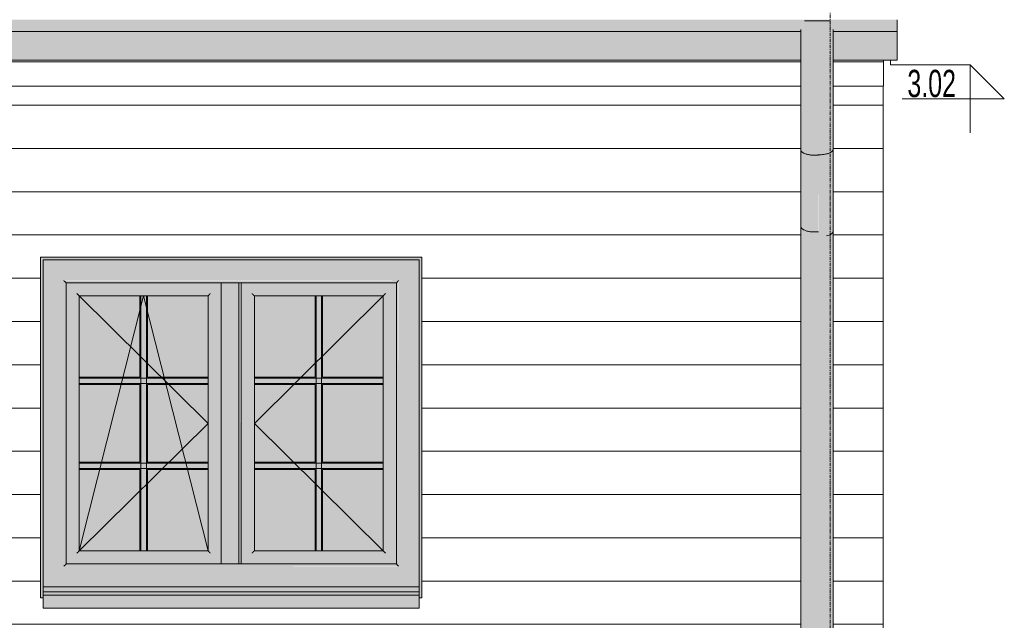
# Model space of a CAD drawing. Header units: centimetres. Extents: x 63272 to 70946, y -123 to 53714.
# Tile 18 of 50: x 66934 to 67295, y 97 to 317. Entities that reach past the tile are written whole.
import ezdxf

# ---------------------------------------------------------------- set-up
doc = ezdxf.new("R2010")
doc.units = ezdxf.units.CM
doc.linetypes.add('Linia siatki', pattern=[2.2225, 1.27, -0.3175, 0.3175, -0.3175])
for name, color, linetype, lineweight in [('A-GLAZ', 7, 'Continuous', 5), ('A-ROOF', 7, 'Continuous', 5), ('A-ROOF-OTLN', 7, 'Continuous', 5), ('A-ROOF-PATT', 7, 'Continuous', 5), ('A-WALL', 7, 'Continuous', 5), ('A-WALL-PATT', 7, 'Continuous', 5), ('G-ANNO-DIMS', 7, 'Continuous', 5), ('P-PIPE', 7, 'Continuous', 5), ('S-GRID', 7, 'Continuous', 5)]:
    doc.layers.add(name, color=color, linetype=linetype, lineweight=lineweight)
doc.styles.add('Arial Narrow', font='ARIALN.TTF', dxfattribs={"width": 0.8, "height": 10})
pattern_1 = [(0, (66372.681, 0), (0, 15.875), [])]

# ---------------------------------------------------------------- blocks, each defined once
blk = doc.blocks.new('ARu Rura spustowa okrągła ___FK_04_0 - Na ziemię _φ10_-9220802-Elewacja w osi 2 - Północna')
at = {"layer": 'P-PIPE', "true_color": 0x383e42}
for points in [[(-63406.11, 267.4), (-63406.11, 316.69), (-63409.8, 316.65), (-63409.8, 316.61), (-63410.14, 315.47), (-63410.46, 314.84), (-63410.57, 314.46), (-63411.01, 313.43), (-63411.11, 312.85), (-63411.11, 269.47), (-63410.94, 268.93), (-63410.44, 268.43), (-63409.65, 268), (-63408.32, 267.63), (-63407.4, 267.47)], [(-63406.11, 267.4), (-63404.66, 267.49), (-63404.88, 267.65), (-63404.88, 316.69), (-63406.11, 316.64), (-63406.11, 268)], [(-63406.11, 239.23), (-63406.11, 267.4), (-63407.4, 267.47), (-63408.61, 267.67), (-63409.65, 268), (-63410.44, 268.43), (-63410.94, 268.93), (-63411.11, 269.47), (-63411.11, 241.31), (-63410.91, 240.74), (-63410.27, 240.18), (-63409.5, 239.8), (-63408.32, 239.46), (-63407.35, 239.3), (-63406.13, 239.24)], [(-63406.11, 239.23), (-63404.66, 239.33), (-63404.66, 267.49), (-63404.82, 267.47), (-63406.11, 267.4), (-63406.11, 239.31)], [(-63411.11, 9.26), (-63410.9, 10.28), (-63410.44, 11.1), (-63409.65, 11.86), (-63408.61, 12.44), (-63407.4, 12.81), (-63406.11, 12.94), (-63406.11, 239.23), (-63407.4, 239.31), (-63408.66, 239.53), (-63409.65, 239.84), (-63410.44, 240.27), (-63410.94, 240.77), (-63411.11, 241.31), (-63411.11, 10)], [(-63406.11, 12.94), (-63405.55, 13.2), (-63404.25, 13.48), (-63403.31, 13.51), (-63402.96, 13.54), (-63402.57, 13.47), (-63401.69, 13.48), (-63401.69, 237.79), (-63401.85, 237.98), (-63402.58, 238.49), (-63403.01, 238.59), (-63403.61, 238.94), (-63404.27, 239.1), (-63404.66, 239.33), (-63405.04, 239.29), (-63406.11, 239.23), (-63406.11, 12.94)], [(-63411.01, 5), (-63410.94, 5.49), (-63410.44, 6.65), (-63409.5, 7.74), (-63408.5, 8.44), (-63407.34, 8.88), (-63406.11, 9.03), (-63406.11, 12.94), (-63407.4, 12.81), (-63408.61, 12.44), (-63409.65, 11.86), (-63410.5, 11), (-63410.94, 10.21), (-63411.11, 9.26), (-63411.09, 5)], [(-63401.41, 5), (-63401.21, 5), (-63401.31, 5.56), (-63401.88, 6.76), (-63402.72, 7.74), (-63403.72, 8.44), (-63404.88, 8.88), (-63406.11, 9.03), (-63407.4, 8.87), (-63408.61, 8.39), (-63409.76, 7.49), (-63410.48, 6.55), (-63410.95, 5.44), (-63411.01, 5), (-63410.81, 5), (-63410.73, 5.49), (-63410.17, 6.67), (-63409.5, 7.5), (-63408.32, 8.3), (-63407.34, 8.69), (-63406.11, 8.84), (-63404.74, 8.63), (-63403.61, 8.15), (-63402.66, 7.43), (-63401.95, 6.55), (-63401.47, 5.44), (-63401.42, 5.06)], [(-63401.21, 5), (-63401.11, 5), (-63401.11, 8.73), (-63401.96, 9.32), (-63403.03, 9.73), (-63404.25, 9.89), (-63405.62, 9.68), (-63405.72, 9.64), (-63406.11, 9.69), (-63406.11, 9.03), (-63404.82, 8.87), (-63403.61, 8.39), (-63402.46, 7.49), (-63401.78, 6.65), (-63401.28, 5.49), (-63401.25, 5.27)], [(-63404.28, 6.03), (-63403.71, 6.2), (-63402.57, 6.9), (-63402.39, 7.09), (-63402.72, 7.5), (-63403.72, 8.23), (-63404.88, 8.69), (-63406.11, 8.84), (-63406.11, 6.59), (-63405.49, 6.3), (-63404.8, 6.17)], [(-63409.97, 5), (-63409.21, 5), (-63409.25, 5.31), (-63409.25, 6.62), (-63409.65, 6.9), (-63409.84, 7.08), (-63410.27, 6.55), (-63410.75, 5.44), (-63410.8, 5), (-63410.2, 5)], [(-63403.39, 5), (-63401.41, 5), (-63401.5, 5.49), (-63402.05, 6.67), (-63402.38, 7.08), (-63402.72, 6.76), (-63403.71, 6.2), (-63404.28, 6.03), (-63404.25, 5), (-63403.71, 5)]]:
    blk.add_hatch(color=250, dxfattribs=at).paths.add_polyline_path(points)
h = blk.add_hatch(color=250, dxfattribs=at)
h.paths.add_polyline_path([(-63406.11, 6.59), (-63406.11, 8.84), (-63407.48, 8.63), (-63407.65, 8.54), (-63408.05, 8.04), (-63407.49, 7.43), (-63406.65, 6.8)])
h.paths.add_polyline_path([(-63409.25, 6.62), (-63409.25, 7.68), (-63409.6, 7.38), (-63409.84, 7.08), (-63409.5, 6.76)])
at = {"layer": 'P-PIPE'}
for p, q in [((-63406.11, 316.69), (-63409.81, 316.69)), ((-63404.88, 316.69), (-63406.11, 316.69)), ((-63411.11, 313.55), (-63411.11, 269.47)), ((-63411.11, 269.47), (-63411.11, 241.31)), ((-63411.11, 241.31), (-63411.11, 9.26)), ((-63411.11, 9.26), (-63411.11, 5)), ((-63401.11, 5), (-63401.11, 8.73))]:
    blk.add_line(p, q, dxfattribs=at)
for major_axis, start_param, end_param in [((-5, 0), 4.712389, 6.126172), ((4.8, 0), 1.570796, 2.978038), ((5, 0), 0.157013, 1.570796), ((4.8, 0), 0.163555, 1.570796)]:
    blk.add_ellipse((-63406.11, 4.26), major_axis=major_axis, ratio=0.95448, start_param=start_param, end_param=end_param, dxfattribs=at)
for points, knots in [([(-63411.11, 269.47), (-63411.11, 269.38), (-63411.08, 269.2), (-63410.95, 268.93), (-63410.74, 268.67), (-63410.36, 268.35), (-63409.69, 267.99), (-63408.64, 267.65), (-63407.42, 267.44), (-63406.55, 267.4), (-63406.11, 267.4)], [0.5, 0.5, 0.5, 0.5, 0.5416667, 0.5833333, 0.625, 0.6666667, 0.75, 0.8333333, 0.9166667, 1, 1, 1, 1]), ([(-63406.11, 267.4), (-63405.67, 267.4), (-63405.18, 267.42), (-63404.71, 267.48), (-63404.65, 267.49)], [0, 0, 0, 0, 0.08333333, 0.09420619, 0.09420619, 0.09420619, 0.09420619]), ([(-63411.11, 241.31), (-63411.11, 241.22), (-63411.08, 241.03), (-63410.95, 240.77), (-63410.74, 240.51), (-63410.36, 240.19), (-63409.69, 239.82), (-63408.64, 239.49), (-63407.42, 239.28), (-63406.55, 239.23), (-63406.11, 239.23)], [0.5, 0.5, 0.5, 0.5, 0.5416667, 0.5833333, 0.625, 0.6666667, 0.75, 0.8333333, 0.9166667, 1, 1, 1, 1]), ([(-63406.11, 239.23), (-63405.67, 239.23), (-63405.18, 239.26), (-63404.71, 239.32), (-63404.65, 239.33)], [0, 0, 0, 0, 0.08333333, 0.09420619, 0.09420619, 0.09420619, 0.09420619]), ([(-63411.11, 9.26), (-63411.11, 9.34), (-63411.1, 9.5), (-63411.06, 9.82), (-63410.98, 10.14), (-63410.85, 10.44), (-63410.69, 10.74), (-63410.45, 11.1), (-63410.09, 11.5), (-63409.66, 11.87), (-63409.16, 12.18), (-63408.44, 12.54), (-63407.42, 12.85), (-63406.55, 12.93), (-63406.11, 12.94)], [0.5, 0.5, 0.5, 0.5, 0.5208333, 0.5416667, 0.5833333, 0.6041667, 0.625, 0.6666667, 0.7083333, 0.75, 0.7916667, 0.8333333, 0.9166667, 1, 1, 1, 1]), ([(-63409.87, 7.07), (-63409.76, 6.96), (-63409.56, 6.8), (-63409.35, 6.66), (-63409.27, 6.6)], [0.71353897, 0.71353897, 0.71353897, 0.71353897, 0.75, 0.77110522, 0.77110522, 0.77110522, 0.77110522]), ([(-63404.26, 6), (-63404.07, 6.06), (-63403.7, 6.2), (-63403.18, 6.45), (-63402.73, 6.74), (-63402.46, 6.96), (-63402.35, 7.07)], [0.125611, 0.125611, 0.125611, 0.125611, 0.1666667, 0.2083333, 0.25, 0.286461, 0.286461, 0.286461, 0.286461])]:
    blk.add_open_spline(points, degree=3, knots=knots, dxfattribs=at)
blk = doc.blocks.new('Windows_S9000-Double-Vent-Window-with-Sashbars - O3 Windows_S9000-Double-Vent-Window-with-Sashbars 2-9090604-Elewacja w osi 2 - Północna')
at = {"layer": 'A-GLAZ', "true_color": 0x7f7f7f}
blk.add_hatch(color=8, dxfattribs=at).paths.add_polyline_path([(-63690.15, 105), (-63689.15, 105), (-63689.15, 229), (-63551.15, 229), (-63551.15, 105), (-63550.15, 105), (-63550.15, 230), (-63690.15, 230), (-63690.15, 105.96)])
at = {"layer": 'A-GLAZ', "true_color": 0x383e42}
h = blk.add_hatch(color=250, dxfattribs=at)
h.paths.add_polyline_path([(-63689.15, 109), (-63551.15, 109), (-63551.15, 229), (-63689.15, 229), (-63689.15, 113.06)])
h.paths.add_polyline_path([(-63638.71, 116.57), (-63681.59, 116.57), (-63681.59, 221.43), (-63558.72, 221.43), (-63558.72, 116.57), (-63633.7, 116.57)])
for points in [[(-63681.59, 116.57), (-63681.01, 117.14), (-63681.01, 220.86), (-63681.59, 221.38), (-63681.59, 116.62)], [(-63559.3, 220.86), (-63558.77, 221.43), (-63681.53, 221.38), (-63681.01, 220.86), (-63559.55, 220.86)], [(-63681.01, 117.14), (-63680.75, 117.4), (-63680.75, 220.6), (-63681.01, 220.86), (-63681.01, 117.4)], [(-63678.96, 220.6), (-63559.55, 220.6), (-63559.3, 220.86), (-63681.01, 220.86), (-63680.75, 220.6)], [(-63623.88, 117.4), (-63623.6, 117.4), (-63623.6, 220.6), (-63623.88, 220.57), (-63623.88, 117.43)], [(-63623.02, 117.4), (-63623.02, 220.6), (-63623.6, 220.6), (-63623.6, 117.4), (-63623.17, 117.4)], [(-63617.29, 117.4), (-63617.29, 220.6), (-63623.02, 220.6), (-63623.02, 117.4), (-63618.67, 117.4)], [(-63617.16, 117.4), (-63616.71, 117.4), (-63616.76, 220.6), (-63617.29, 220.6), (-63617.29, 117.4)], [(-63616.45, 117.4), (-63616.45, 220.6), (-63616.71, 220.6), (-63616.71, 117.4)], [(-63559.3, 117.14), (-63559.3, 220.86), (-63559.55, 220.6), (-63559.55, 117.4)], [(-63558.72, 116.57), (-63558.77, 221.38), (-63559.3, 220.86), (-63559.3, 117.14), (-63558.77, 116.62)], [(-63676.79, 121.37), (-63676.21, 121.94), (-63676.21, 216.06), (-63676.79, 216.63), (-63676.79, 121.48)], [(-63645.66, 216.06), (-63628.4, 216.06), (-63627.82, 216.63), (-63676.79, 216.63), (-63676.21, 216.06), (-63648.72, 216.06)], [(-63676.21, 121.94), (-63675.95, 122.2), (-63676, 215.84), (-63676.21, 216.06), (-63676.21, 122.2)], [(-63675.95, 215.8), (-63628.61, 215.84), (-63628.4, 216.06), (-63676.21, 216.06), (-63676, 215.84)], [(-63651.29, 122.2), (-63651.29, 215.8), (-63653.31, 215.8), (-63653.31, 122.2)], [(-63628.4, 121.94), (-63628.4, 216.06), (-63628.65, 215.8), (-63628.65, 122.2)], [(-63627.82, 121.37), (-63627.82, 216.63), (-63628.4, 216.06), (-63628.4, 121.94), (-63627.93, 121.48)], [(-63612.49, 121.37), (-63611.91, 121.94), (-63611.91, 216.06), (-63612.49, 216.63), (-63612.49, 121.48)], [(-63581.36, 216.06), (-63564.1, 216.06), (-63563.58, 216.63), (-63612.49, 216.63), (-63611.91, 216.06), (-63583.61, 216.06)], [(-63611.91, 121.94), (-63611.65, 122.2), (-63611.7, 215.84), (-63611.91, 216.06), (-63611.91, 122.2)], [(-63593.63, 215.8), (-63564.31, 215.84), (-63564.1, 216.06), (-63611.91, 216.06), (-63611.65, 215.8)], [(-63586.99, 122.2), (-63586.99, 215.8), (-63589.01, 215.8), (-63589.01, 122.2), (-63588.62, 122.2)], [(-63564.1, 121.94), (-63564.1, 216.06), (-63564.35, 215.8), (-63564.35, 122.2)], [(-63563.52, 121.37), (-63563.52, 216.63), (-63564.1, 216.06), (-63564.1, 121.94), (-63563.58, 121.43)], [(-63651.29, 121.37), (-63627.82, 121.37), (-63628.4, 121.94), (-63676.21, 121.94), (-63676.79, 121.37), (-63653.31, 121.37)], [(-63628.65, 121.94), (-63628.4, 121.94), (-63628.69, 122.2), (-63675.95, 122.2), (-63676.21, 121.94), (-63628.69, 121.94)], [(-63563.52, 121.37), (-63564.1, 121.94), (-63611.91, 121.94), (-63612.49, 121.37), (-63563.58, 121.37)], [(-63564.1, 121.94), (-63564.35, 122.2), (-63611.65, 122.2), (-63611.91, 121.94), (-63564.35, 121.94)], [(-63678.96, 116.57), (-63558.77, 116.62), (-63559.3, 117.14), (-63681.01, 117.14), (-63681.53, 116.57), (-63680.75, 116.57)], [(-63559.3, 117.14), (-63559.55, 117.4), (-63680.75, 117.4), (-63680.98, 117.14), (-63559.55, 117.14)]]:
    blk.add_hatch(color=250, dxfattribs=at).paths.add_polyline_path(points)
h = blk.add_hatch(color=250, dxfattribs=at)
h.paths.add_polyline_path([(-63678.96, 117.4), (-63623.88, 117.43), (-63623.88, 220.6), (-63680.75, 220.6), (-63680.75, 117.4)])
h.paths.add_polyline_path([(-63627.82, 121.37), (-63676.79, 121.37), (-63676.79, 216.63), (-63627.82, 216.63), (-63627.82, 121.63)])
h = blk.add_hatch(color=250, dxfattribs=at)
h.paths.add_polyline_path([(-63559.55, 117.4), (-63559.55, 220.6), (-63616.45, 220.6), (-63616.45, 117.4), (-63561.34, 117.4)])
h.paths.add_polyline_path([(-63563.52, 121.37), (-63612.49, 121.37), (-63612.49, 216.63), (-63563.52, 216.63), (-63563.52, 121.63)])
at = {"layer": 'A-GLAZ', "true_color": 0xd7f2ff}
h = blk.add_hatch(color=7, dxfattribs=at)
h.paths.add_polyline_path([(-63675.95, 122.2), (-63653.69, 122.2), (-63653.73, 152.02), (-63675.95, 152.02), (-63675.95, 124.48)])
h.paths.add_polyline_path([(-63628.65, 122.2), (-63628.69, 215.8), (-63650.92, 215.8), (-63650.92, 185.98), (-63628.65, 185.98), (-63628.69, 183.22), (-63650.92, 183.22), (-63650.92, 154.78), (-63628.65, 154.78), (-63628.69, 152.02), (-63650.92, 152.02), (-63650.92, 122.2), (-63628.69, 122.2)])
h.paths.add_polyline_path([(-63673.76, 154.78), (-63653.69, 154.78), (-63653.73, 183.22), (-63675.95, 183.22), (-63675.95, 154.78)])
h.paths.add_polyline_path([(-63673.76, 185.98), (-63653.69, 185.98), (-63653.73, 215.8), (-63675.95, 215.8), (-63675.95, 185.98)])
at = {"layer": 'A-GLAZ', "true_color": 0x383e42}
h = blk.add_hatch(color=250, dxfattribs=at)
h.paths.add_polyline_path([(-63653.58, 122.2), (-63653.31, 122.2), (-63653.31, 152.39), (-63653.69, 152.02), (-63653.69, 122.2)])
h.paths.add_polyline_path([(-63653.31, 154.41), (-63653.31, 183.59), (-63653.69, 183.22), (-63653.69, 154.78)])
h.paths.add_polyline_path([(-63653.31, 185.61), (-63653.31, 215.8), (-63653.69, 215.8), (-63653.69, 185.98)])
h = blk.add_hatch(color=250, dxfattribs=at)
h.paths.add_polyline_path([(-63651.02, 122.2), (-63650.92, 122.2), (-63650.92, 152.02), (-63651.29, 152.39), (-63651.29, 122.2), (-63651.06, 122.2)])
h.paths.add_polyline_path([(-63651.29, 154.41), (-63650.92, 154.78), (-63650.92, 183.22), (-63651.29, 183.59), (-63651.29, 158.74)])
h.paths.add_polyline_path([(-63651.29, 185.61), (-63650.92, 185.98), (-63650.92, 215.8), (-63651.29, 215.8), (-63651.29, 193)])
at = {"layer": 'A-GLAZ', "true_color": 0xd7f2ff}
h = blk.add_hatch(color=7, dxfattribs=at)
h.paths.add_polyline_path([(-63573.6, 122.2), (-63564.35, 122.2), (-63564.35, 152.02), (-63586.62, 152.02), (-63586.62, 122.2), (-63583.61, 122.2)])
h.paths.add_polyline_path([(-63589.39, 122.2), (-63589.39, 152.02), (-63611.65, 152.02), (-63611.65, 122.2), (-63593.63, 122.2)])
h.paths.add_polyline_path([(-63589.39, 154.78), (-63589.39, 183.22), (-63611.65, 183.22), (-63611.65, 154.78), (-63593.63, 154.78)])
h.paths.add_polyline_path([(-63586.62, 154.78), (-63564.35, 154.78), (-63564.35, 183.22), (-63586.62, 183.22), (-63586.62, 158.74)])
h.paths.add_polyline_path([(-63598.64, 185.98), (-63589.39, 185.98), (-63589.39, 215.8), (-63586.62, 215.8), (-63586.62, 185.98), (-63564.35, 185.98), (-63564.35, 215.8), (-63611.65, 215.8), (-63611.65, 185.98), (-63603.65, 185.98)])
at = {"layer": 'A-GLAZ', "true_color": 0x383e42}
h = blk.add_hatch(color=250, dxfattribs=at)
h.paths.add_polyline_path([(-63589.01, 122.2), (-63589.01, 152.39), (-63589.39, 152.02), (-63589.39, 122.2), (-63589.24, 122.2)])
h.paths.add_polyline_path([(-63589.01, 154.41), (-63589.01, 183.59), (-63589.39, 183.22), (-63589.39, 154.78)])
h.paths.add_polyline_path([(-63589.01, 185.61), (-63589.01, 215.8), (-63589.39, 215.8), (-63589.39, 185.98)])
h = blk.add_hatch(color=250, dxfattribs=at)
h.paths.add_polyline_path([(-63586.99, 122.2), (-63586.62, 122.2), (-63586.62, 152.02), (-63586.99, 152.39), (-63586.99, 122.2)])
h.paths.add_polyline_path([(-63586.99, 154.41), (-63586.62, 154.78), (-63586.62, 183.22), (-63586.99, 183.59), (-63586.99, 158.74)])
h.paths.add_polyline_path([(-63586.99, 185.61), (-63586.62, 185.98), (-63586.62, 215.8), (-63586.99, 215.8), (-63586.99, 187.29)])
h = blk.add_hatch(color=250, dxfattribs=at)
h.paths.add_polyline_path([(-63650.92, 185.61), (-63628.65, 185.61), (-63628.69, 185.98), (-63650.92, 185.98), (-63651.29, 185.61)])
h.paths.add_polyline_path([(-63675.95, 185.61), (-63653.31, 185.61), (-63653.73, 185.98), (-63675.95, 185.98), (-63675.95, 185.84)])
h = blk.add_hatch(color=250, dxfattribs=at)
h.paths.add_polyline_path([(-63643.71, 183.59), (-63628.65, 183.59), (-63628.69, 185.61), (-63651.29, 185.61), (-63651.29, 183.59)])
h.paths.add_polyline_path([(-63673.76, 183.59), (-63653.31, 183.59), (-63653.31, 185.61), (-63675.95, 185.61), (-63675.95, 183.59)])
h = blk.add_hatch(color=250, dxfattribs=at)
h.paths.add_polyline_path([(-63593.63, 185.61), (-63589.01, 185.61), (-63589.39, 185.98), (-63611.65, 185.98), (-63611.65, 185.61), (-63598.13, 185.61)])
h.paths.add_polyline_path([(-63564.35, 185.61), (-63564.35, 185.98), (-63586.62, 185.98), (-63586.99, 185.61), (-63573.6, 185.61)])
h = blk.add_hatch(color=250, dxfattribs=at)
h.paths.add_polyline_path([(-63573.6, 183.59), (-63564.35, 183.59), (-63564.35, 185.61), (-63586.99, 185.61), (-63586.99, 183.59), (-63583.61, 183.59)])
h.paths.add_polyline_path([(-63608.66, 183.59), (-63589.01, 183.59), (-63589.01, 185.61), (-63611.65, 185.61), (-63611.65, 183.59)])
h = blk.add_hatch(color=250, dxfattribs=at)
h.paths.add_polyline_path([(-63628.69, 183.22), (-63628.65, 183.22), (-63628.69, 183.59), (-63651.29, 183.59), (-63650.92, 183.22), (-63633.7, 183.22)])
h.paths.add_polyline_path([(-63673.76, 183.22), (-63653.69, 183.22), (-63653.31, 183.59), (-63675.95, 183.59), (-63675.95, 183.22)])
h = blk.add_hatch(color=250, dxfattribs=at)
h.paths.add_polyline_path([(-63586.62, 183.22), (-63564.35, 183.22), (-63564.35, 183.59), (-63586.99, 183.59)])
h.paths.add_polyline_path([(-63611.65, 183.22), (-63589.39, 183.22), (-63589.01, 183.59), (-63611.65, 183.59)])
h = blk.add_hatch(color=250, dxfattribs=at)
h.paths.add_polyline_path([(-63651.29, 154.41), (-63628.65, 154.41), (-63628.69, 154.78), (-63650.92, 154.78)])
h.paths.add_polyline_path([(-63675.95, 154.41), (-63653.31, 154.41), (-63653.73, 154.78), (-63675.95, 154.78), (-63675.95, 154.41)])
h = blk.add_hatch(color=250, dxfattribs=at)
h.paths.add_polyline_path([(-63675.95, 152.39), (-63653.31, 152.39), (-63653.31, 154.41), (-63675.95, 154.41), (-63675.95, 153.03)])
h.paths.add_polyline_path([(-63628.69, 152.39), (-63628.65, 152.39), (-63628.69, 154.41), (-63651.29, 154.41), (-63651.29, 152.39), (-63633.7, 152.39)])
h = blk.add_hatch(color=250, dxfattribs=at)
h.paths.add_polyline_path([(-63628.69, 152.02), (-63628.65, 152.02), (-63628.69, 152.39), (-63651.29, 152.39), (-63650.92, 152.02), (-63633.7, 152.02)])
h.paths.add_polyline_path([(-63673.76, 152.02), (-63653.69, 152.02), (-63653.31, 152.39), (-63675.95, 152.39), (-63675.95, 152.02)])
h = blk.add_hatch(color=250, dxfattribs=at)
h.paths.add_polyline_path([(-63586.99, 154.41), (-63564.35, 154.41), (-63564.35, 154.78), (-63586.62, 154.78)])
h.paths.add_polyline_path([(-63603.65, 154.41), (-63589.01, 154.41), (-63589.39, 154.78), (-63611.65, 154.78), (-63611.65, 154.41), (-63608.66, 154.41)])
h = blk.add_hatch(color=250, dxfattribs=at)
h.paths.add_polyline_path([(-63564.35, 152.39), (-63564.35, 154.41), (-63586.99, 154.41), (-63586.99, 152.39), (-63573.6, 152.39)])
h.paths.add_polyline_path([(-63608.66, 152.39), (-63589.01, 152.39), (-63589.01, 154.41), (-63611.65, 154.41), (-63611.65, 152.39)])
h = blk.add_hatch(color=250, dxfattribs=at)
h.paths.add_polyline_path([(-63586.62, 152.02), (-63564.35, 152.02), (-63564.35, 152.39), (-63586.99, 152.39)])
h.paths.add_polyline_path([(-63608.66, 152.02), (-63589.39, 152.02), (-63589.01, 152.39), (-63611.65, 152.39), (-63611.65, 152.02)])
at = {"layer": 'A-GLAZ', "true_color": 0x787878}
for points in [[(-63551.15, 107.15), (-63551.15, 109), (-63689.15, 109), (-63689.15, 107.15), (-63553.56, 107.15)], [(-63551.74, 105.96), (-63551.15, 106), (-63551.15, 107.15), (-63689.15, 107.15), (-63689.15, 105.96), (-63553.56, 105.96)], [(-63689.15, 101.24), (-63551.15, 101.24), (-63551.15, 105.96), (-63689.15, 105.96), (-63689.15, 101.64)], [(-63628.69, 101.14), (-63551.15, 101.19), (-63551.15, 101.24), (-63689.15, 101.19), (-63689.15, 101.14), (-63633.7, 101.14)]]:
    blk.add_hatch(color=8, dxfattribs=at).paths.add_polyline_path(points)
at = {"layer": 'A-GLAZ'}
for p, q in [((-63689.15, 229), (-63551.15, 229)), ((-63689.15, 109), (-63689.15, 229)), ((-63551.15, 229), (-63551.15, 109)), ((-63680.75, 220.6), (-63681.01, 220.86)), ((-63680.75, 117.4), (-63680.75, 220.6)), ((-63680.75, 220.6), (-63623.85, 220.6)), ((-63623.88, 220.6), (-63623.88, 117.4)), ((-63623.88, 220.6), (-63623.6, 220.6)), ((-63623.88, 117.4), (-63623.88, 220.6)), ((-63623.02, 220.6), (-63623.6, 220.6)), ((-63623.02, 220.6), (-63617.29, 220.6)), ((-63616.71, 220.6), (-63617.29, 220.6)), ((-63617.29, 220.6), (-63617.29, 117.4)), ((-63616.71, 220.6), (-63616.45, 220.6)), ((-63616.46, 220.6), (-63559.55, 220.6)), ((-63616.45, 220.6), (-63616.45, 117.4)), ((-63559.3, 220.86), (-63559.55, 220.6)), ((-63559.55, 220.6), (-63559.55, 117.4)), ((-63675.95, 215.8), (-63676.21, 216.06)), ((-63675.95, 122.2), (-63652.3, 215.8)), ((-63675.95, 215.8), (-63628.65, 169)), ((-63675.95, 215.8), (-63675.95, 185.84)), ((-63653.54, 215.8), (-63675.95, 215.8)), ((-63653.69, 215.8), (-63653.69, 185.98)), ((-63653.58, 215.8), (-63653.31, 215.8)), ((-63653.31, 215.8), (-63651.29, 215.8)), ((-63653.31, 215.8), (-63653.31, 122.2)), ((-63652.3, 215.8), (-63628.65, 122.2)), ((-63651.29, 215.8), (-63651.02, 215.8)), ((-63651.29, 215.8), (-63651.29, 122.2)), ((-63628.65, 215.8), (-63651.06, 215.8)), ((-63650.92, 185.98), (-63650.92, 215.8)), ((-63628.4, 216.06), (-63628.65, 215.8)), ((-63628.65, 185.84), (-63628.65, 215.8)), ((-63611.65, 215.8), (-63611.91, 216.06)), ((-63564.35, 215.8), (-63611.65, 169)), ((-63611.65, 215.8), (-63611.65, 185.84)), ((-63589.24, 215.8), (-63611.65, 215.8)), ((-63589.39, 215.8), (-63589.39, 185.98)), ((-63589.28, 215.8), (-63589.01, 215.8)), ((-63589.01, 215.8), (-63586.99, 215.8)), ((-63589.01, 215.8), (-63589.01, 122.2)), ((-63586.99, 215.8), (-63586.72, 215.8)), ((-63586.99, 215.8), (-63586.99, 122.2)), ((-63564.35, 215.8), (-63586.76, 215.8)), ((-63586.62, 185.98), (-63586.62, 215.8)), ((-63564.1, 216.06), (-63564.35, 215.8)), ((-63564.35, 185.84), (-63564.35, 215.8)), ((-63675.95, 185.98), (-63653.73, 185.98)), ((-63675.95, 185.61), (-63675.95, 185.88)), ((-63675.95, 183.59), (-63675.95, 185.61)), ((-63675.95, 185.61), (-63628.65, 185.61)), ((-63650.92, 185.98), (-63628.65, 185.98)), ((-63628.65, 185.88), (-63628.65, 185.61)), ((-63628.65, 185.61), (-63628.65, 183.59)), ((-63611.65, 185.98), (-63589.39, 185.98)), ((-63611.65, 185.61), (-63611.65, 185.88)), ((-63611.65, 183.59), (-63611.65, 185.61)), ((-63611.65, 185.61), (-63564.35, 185.61)), ((-63586.62, 185.98), (-63564.35, 185.98)), ((-63564.35, 185.88), (-63564.35, 185.61)), ((-63564.35, 185.61), (-63564.35, 183.59)), ((-63675.95, 183.32), (-63675.95, 183.59)), ((-63675.95, 183.59), (-63628.65, 183.59)), ((-63675.95, 183.36), (-63675.95, 154.64)), ((-63653.73, 183.22), (-63675.95, 183.22)), ((-63653.69, 183.22), (-63653.69, 154.78)), ((-63628.65, 183.22), (-63650.92, 183.22)), ((-63650.92, 154.78), (-63650.92, 183.22)), ((-63628.65, 183.59), (-63628.65, 183.32)), ((-63628.65, 154.64), (-63628.65, 183.36)), ((-63611.65, 183.32), (-63611.65, 183.59)), ((-63611.65, 183.59), (-63564.35, 183.59)), ((-63611.65, 183.36), (-63611.65, 154.64)), ((-63589.39, 183.22), (-63611.65, 183.22)), ((-63589.39, 183.22), (-63589.39, 154.78)), ((-63564.35, 183.22), (-63586.62, 183.22)), ((-63586.62, 154.78), (-63586.62, 183.22)), ((-63564.35, 183.59), (-63564.35, 183.32)), ((-63564.35, 154.64), (-63564.35, 183.36)), ((-63628.65, 169), (-63675.95, 122.2)), ((-63611.65, 169), (-63564.35, 122.2)), ((-63675.95, 154.78), (-63653.73, 154.78)), ((-63675.95, 154.41), (-63675.95, 154.68)), ((-63675.95, 152.39), (-63675.95, 154.41)), ((-63675.95, 154.41), (-63628.65, 154.41)), ((-63675.95, 152.12), (-63675.95, 152.39)), ((-63675.95, 152.39), (-63628.65, 152.39)), ((-63675.95, 152.16), (-63675.95, 122.2)), ((-63653.73, 152.02), (-63675.95, 152.02)), ((-63653.69, 152.02), (-63653.69, 122.2)), ((-63650.92, 154.78), (-63628.65, 154.78)), ((-63650.92, 122.2), (-63650.92, 152.02)), ((-63628.65, 152.02), (-63650.92, 152.02)), ((-63628.65, 154.68), (-63628.65, 154.41)), ((-63628.65, 154.41), (-63628.65, 152.39)), ((-63628.65, 152.39), (-63628.65, 152.12)), ((-63628.65, 122.2), (-63628.65, 152.16)), ((-63611.65, 154.78), (-63589.39, 154.78)), ((-63611.65, 154.41), (-63611.65, 154.68)), ((-63611.65, 152.39), (-63611.65, 154.41)), ((-63611.65, 154.41), (-63564.35, 154.41)), ((-63611.65, 152.12), (-63611.65, 152.39)), ((-63611.65, 152.39), (-63564.35, 152.39)), ((-63611.65, 152.16), (-63611.65, 122.2)), ((-63589.39, 152.02), (-63611.65, 152.02)), ((-63589.39, 152.02), (-63589.39, 122.2)), ((-63586.62, 154.78), (-63564.35, 154.78)), ((-63564.35, 152.02), (-63586.62, 152.02)), ((-63586.62, 122.2), (-63586.62, 152.02)), ((-63564.35, 154.68), (-63564.35, 154.41)), ((-63564.35, 154.41), (-63564.35, 152.39)), ((-63564.35, 152.39), (-63564.35, 152.12)), ((-63564.35, 122.2), (-63564.35, 152.16)), ((-63675.95, 122.2), (-63676.21, 121.94)), ((-63675.95, 122.2), (-63653.54, 122.2)), ((-63653.31, 122.2), (-63653.58, 122.2)), ((-63651.29, 122.2), (-63653.31, 122.2)), ((-63651.02, 122.2), (-63651.29, 122.2)), ((-63651.06, 122.2), (-63628.65, 122.2)), ((-63628.65, 122.2), (-63628.4, 121.94)), ((-63611.65, 122.2), (-63611.91, 121.94)), ((-63611.65, 122.2), (-63589.24, 122.2)), ((-63589.01, 122.2), (-63589.28, 122.2)), ((-63586.99, 122.2), (-63589.01, 122.2)), ((-63586.72, 122.2), (-63586.99, 122.2)), ((-63586.76, 122.2), (-63564.35, 122.2)), ((-63564.35, 122.2), (-63564.1, 121.94)), ((-63681.01, 117.14), (-63680.75, 117.4)), ((-63623.85, 117.4), (-63680.75, 117.4)), ((-63623.6, 117.4), (-63623.88, 117.4)), ((-63623.6, 117.4), (-63623.02, 117.4)), ((-63617.29, 117.4), (-63623.02, 117.4)), ((-63617.29, 117.4), (-63616.71, 117.4)), ((-63616.45, 117.4), (-63616.71, 117.4)), ((-63559.55, 117.4), (-63616.46, 117.4)), ((-63559.3, 117.14), (-63559.55, 117.4)), ((-63551.15, 109), (-63689.15, 109)), ((-63689.15, 107.15), (-63689.15, 109)), ((-63551.15, 109), (-63551.15, 107.15)), ((-63689.15, 105.96), (-63689.15, 107.15)), ((-63551.15, 107.15), (-63689.15, 107.15)), ((-63689.15, 101.24), (-63689.15, 105.96)), ((-63551.15, 105.96), (-63689.15, 105.96)), ((-63551.15, 107.15), (-63551.15, 105.96)), ((-63551.15, 105.96), (-63551.15, 101.24)), ((-63689.15, 101.24), (-63689.15, 101.14)), ((-63551.15, 101.14), (-63551.15, 101.24)), ((-63689.15, 101.14), (-63551.15, 101.14))]:
    blk.add_line(p, q, dxfattribs=at)
for points, knots in [([(-63681.01, 220.86), (-63681.02, 220.87), (-63681.05, 220.9), (-63681.11, 220.96), (-63681.15, 221), (-63681.19, 221.04), (-63681.22, 221.07), (-63681.25, 221.1), (-63681.3, 221.15), (-63681.36, 221.2), (-63681.46, 221.3), (-63681.53, 221.38), (-63681.59, 221.43)], [-1, -1, -1, -1, -0.8, -0.7, -0.6, -0.55, -0.5, -0.45, -0.4, -0.3, -0.2, 0, 0, 0, 0]), ([(-63558.72, 221.43), (-63558.77, 221.38), (-63558.85, 221.3), (-63558.95, 221.2), (-63559.01, 221.15), (-63559.05, 221.1), (-63559.09, 221.06), (-63559.13, 221.02), (-63559.17, 220.98), (-63559.2, 220.95), (-63559.25, 220.9), (-63559.28, 220.87), (-63559.3, 220.86)], [0, 0, 0, 0, 0.2, 0.3, 0.4, 0.45, 0.5, 0.6, 0.65, 0.7, 0.8, 1, 1, 1, 1]), ([(-63676.21, 216.06), (-63676.22, 216.07), (-63676.25, 216.1), (-63676.31, 216.16), (-63676.35, 216.2), (-63676.39, 216.24), (-63676.42, 216.27), (-63676.45, 216.3), (-63676.5, 216.35), (-63676.56, 216.4), (-63676.66, 216.5), (-63676.73, 216.58), (-63676.79, 216.63)], [0, 0, 0, 0, 0.2, 0.3, 0.4, 0.45, 0.5, 0.55, 0.6, 0.7, 0.8, 1, 1, 1, 1]), ([(-63627.82, 216.63), (-63627.87, 216.58), (-63627.95, 216.5), (-63628.05, 216.4), (-63628.11, 216.35), (-63628.15, 216.3), (-63628.19, 216.26), (-63628.23, 216.22), (-63628.27, 216.18), (-63628.3, 216.15), (-63628.35, 216.1), (-63628.38, 216.07), (-63628.4, 216.06)], [-1, -1, -1, -1, -0.8, -0.7, -0.6, -0.55, -0.5, -0.4, -0.35, -0.3, -0.2, 0, 0, 0, 0]), ([(-63611.91, 216.06), (-63611.92, 216.07), (-63611.95, 216.1), (-63612.01, 216.16), (-63612.05, 216.2), (-63612.09, 216.24), (-63612.12, 216.27), (-63612.15, 216.3), (-63612.2, 216.35), (-63612.26, 216.4), (-63612.36, 216.5), (-63612.43, 216.58), (-63612.49, 216.63)], [0, 0, 0, 0, 0.2, 0.3, 0.4, 0.45, 0.5, 0.55, 0.6, 0.7, 0.8, 1, 1, 1, 1]), ([(-63563.52, 216.63), (-63563.57, 216.58), (-63563.65, 216.5), (-63563.75, 216.4), (-63563.81, 216.35), (-63563.85, 216.3), (-63563.89, 216.26), (-63563.93, 216.22), (-63563.97, 216.18), (-63564, 216.15), (-63564.05, 216.1), (-63564.08, 216.07), (-63564.1, 216.06)], [-1, -1, -1, -1, -0.8, -0.7, -0.6, -0.55, -0.5, -0.4, -0.35, -0.3, -0.2, 0, 0, 0, 0]), ([(-63676.21, 121.94), (-63676.22, 121.93), (-63676.25, 121.9), (-63676.31, 121.84), (-63676.35, 121.8), (-63676.39, 121.76), (-63676.42, 121.73), (-63676.45, 121.7), (-63676.5, 121.65), (-63676.56, 121.6), (-63676.66, 121.5), (-63676.73, 121.42), (-63676.79, 121.37)], [0, 0, 0, 0, 0.2, 0.3, 0.4, 0.45, 0.5, 0.55, 0.6, 0.7, 0.8, 1, 1, 1, 1]), ([(-63628.4, 121.94), (-63628.38, 121.93), (-63628.35, 121.9), (-63628.3, 121.84), (-63628.25, 121.8), (-63628.21, 121.76), (-63628.18, 121.73), (-63628.15, 121.7), (-63628.11, 121.65), (-63628.05, 121.6), (-63627.95, 121.5), (-63627.87, 121.42), (-63627.82, 121.37)], [0, 0, 0, 0, 0.2, 0.3, 0.4, 0.45, 0.5, 0.55, 0.6, 0.7, 0.8, 1, 1, 1, 1]), ([(-63611.91, 121.94), (-63611.92, 121.93), (-63611.95, 121.9), (-63612.01, 121.84), (-63612.05, 121.8), (-63612.09, 121.76), (-63612.12, 121.73), (-63612.15, 121.7), (-63612.2, 121.65), (-63612.26, 121.6), (-63612.36, 121.5), (-63612.43, 121.42), (-63612.49, 121.37)], [0, 0, 0, 0, 0.2, 0.3, 0.4, 0.45, 0.5, 0.55, 0.6, 0.7, 0.8, 1, 1, 1, 1]), ([(-63564.1, 121.94), (-63564.08, 121.93), (-63564.05, 121.9), (-63564, 121.84), (-63563.95, 121.8), (-63563.91, 121.76), (-63563.88, 121.73), (-63563.85, 121.7), (-63563.81, 121.65), (-63563.75, 121.6), (-63563.65, 121.5), (-63563.57, 121.42), (-63563.52, 121.37)], [0, 0, 0, 0, 0.2, 0.3, 0.4, 0.45, 0.5, 0.55, 0.6, 0.7, 0.8, 1, 1, 1, 1]), ([(-63681.59, 116.57), (-63681.54, 116.62), (-63681.46, 116.7), (-63681.36, 116.8), (-63681.3, 116.85), (-63681.25, 116.9), (-63681.21, 116.94), (-63681.17, 116.98), (-63681.14, 117.02), (-63681.1, 117.05), (-63681.05, 117.1), (-63681.02, 117.13), (-63681.01, 117.14)], [0, 0, 0, 0, 0.2, 0.3, 0.4, 0.45, 0.5, 0.6, 0.65, 0.7, 0.8, 1, 1, 1, 1]), ([(-63558.72, 116.57), (-63558.77, 116.62), (-63558.85, 116.7), (-63558.95, 116.8), (-63559.01, 116.85), (-63559.05, 116.9), (-63559.09, 116.94), (-63559.13, 116.98), (-63559.17, 117.02), (-63559.2, 117.05), (-63559.25, 117.1), (-63559.28, 117.13), (-63559.3, 117.14)], [0, 0, 0, 0, 0.2, 0.3, 0.4, 0.45, 0.5, 0.6, 0.65, 0.7, 0.8, 1, 1, 1, 1])]:
    blk.add_open_spline(points, degree=3, knots=knots, dxfattribs=at)
blk = doc.blocks.new('ARu Rura spustowa okrągła ___FK_04_0 - Na ziemię _φ10_-9220853-Elewacja w osi 2 - Północna')
at = {"layer": 'P-PIPE', "true_color": 0x383e42}
for points in [[(-63404.25, 267.57), (-63404.25, 316.69), (-63404.88, 316.64), (-63404.88, 267.61), (-63404.82, 267.61)], [(-63404.25, 267.57), (-63402.96, 267.65), (-63401.75, 267.85), (-63400.72, 268.18), (-63399.92, 268.61), (-63399.42, 269.11), (-63399.25, 269.65), (-63399.29, 313.13), (-63399.45, 313.68), (-63400.29, 315.49), (-63400.63, 316.69), (-63404.25, 316.64), (-63404.25, 270.09)], [(-63404.25, 239.09), (-63404.25, 267.57), (-63404.75, 267.55), (-63404.66, 267.47), (-63404.61, 239.31), (-63404.27, 239.09)], [(-63401.69, 237.79), (-63400.72, 238.1), (-63399.92, 238.53), (-63399.42, 239.03), (-63399.25, 239.56), (-63399.25, 269.65), (-63399.42, 269.11), (-63399.92, 268.61), (-63400.72, 268.18), (-63401.75, 267.85), (-63403.31, 267.63), (-63404.25, 267.56), (-63404.24, 239.09), (-63403.61, 238.94), (-63402.92, 238.56), (-63402.57, 238.49), (-63401.75, 237.87)], [(-63399.25, 10.31), (-63399.25, 239.56), (-63399.42, 239.03), (-63399.92, 238.53), (-63400.72, 238.1), (-63401.69, 237.77), (-63401.69, 13.45), (-63400.72, 12.91), (-63399.92, 12.14), (-63399.42, 11.26), (-63399.38, 11)], [(-63399.25, 5.31), (-63399.25, 10.31), (-63399.45, 11.31), (-63399.92, 12.14), (-63400.88, 13), (-63401.78, 13.45), (-63402.87, 13.53), (-63403.05, 13.54), (-63404.09, 13.48), (-63404.25, 13.48), (-63404.25, 10.08), (-63402.96, 9.92), (-63401.75, 9.44), (-63400.61, 8.54), (-63399.92, 7.69), (-63399.42, 6.54)], [(-63405.11, 5), (-63404.28, 5), (-63404.28, 6.03), (-63405.49, 6.3), (-63406.65, 6.8), (-63407.79, 7.71), (-63408.05, 8.04), (-63408.48, 7.43), (-63408.9, 6.42), (-63409.05, 5.31), (-63409.01, 5), (-63405.49, 5)], [(-63401.11, 7.67), (-63400.72, 7.95), (-63400.52, 8.13), (-63401, 8.65), (-63401.11, 8.68), (-63401.11, 7.81)], [(-63399.59, 5), (-63399.49, 5), (-63399.45, 5.31), (-63399.64, 6.54), (-63400.19, 7.72), (-63400.52, 8.13), (-63400.86, 7.81), (-63401.11, 7.67), (-63401.11, 5), (-63399.62, 5)]]:
    blk.add_hatch(color=250, dxfattribs=at).paths.add_polyline_path(points)
h = blk.add_hatch(color=250, dxfattribs=at)
h.paths.add_polyline_path([(-63409.25, 5.31), (-63409.08, 6.54), (-63408.5, 7.79), (-63408.09, 8.39), (-63408.61, 8.15), (-63409.25, 7.63), (-63409.25, 6.2)])
h.paths.add_polyline_path([(-63406.11, 9.69), (-63405.55, 9.92), (-63404.25, 10.08), (-63404.26, 13.48), (-63404.82, 13.33), (-63405.68, 13.14), (-63406.11, 12.94), (-63406.11, 10.28)])
h = blk.add_hatch(color=250, dxfattribs=at)
h.paths.add_polyline_path([(-63399.49, 5), (-63399.29, 5), (-63399.25, 5.31), (-63399.45, 6.61), (-63400.02, 7.81), (-63400.86, 8.79), (-63401.96, 9.52), (-63403.07, 9.93), (-63404.25, 10.08), (-63405.55, 9.92), (-63406.11, 9.69), (-63405.62, 9.68), (-63405.49, 9.73), (-63404.25, 9.89), (-63402.88, 9.68), (-63401.75, 9.2), (-63400.76, 8.43), (-63400.02, 7.43), (-63399.62, 6.49), (-63399.45, 5.31)])
h.paths.add_polyline_path([(-63409.01, 5), (-63409.05, 5.31), (-63408.87, 6.54), (-63408.31, 7.72), (-63407.71, 8.54), (-63408.02, 8.39), (-63408.67, 7.49), (-63409.09, 6.49), (-63409.25, 5.31), (-63409.16, 5), (-63409.05, 5)])
at = {"layer": 'P-PIPE'}
for p, q in [((-63404.25, 316.69), (-63404.88, 316.69)), ((-63400.62, 316.69), (-63404.25, 316.69)), ((-63399.25, 269.65), (-63399.25, 313.51)), ((-63399.25, 239.56), (-63399.25, 269.65)), ((-63399.25, 10.31), (-63399.25, 239.56)), ((-63409.25, 7.68), (-63409.25, 5.31)), ((-63399.25, 5.31), (-63399.25, 10.31))]:
    blk.add_line(p, q, dxfattribs=at)
for major_axis, start_param, end_param in [((5, 0), 2.421726, 3.206571), ((4.8, 0), 2.338907, 3.209279), ((-5, 0), 4.712389, 5.096274), ((4.8, 0), 1.570796, 1.882558), ((5, 0), 6.218207, 7.853982), ((4.8, 0), 6.215499, 7.853982)]:
    blk.add_ellipse((-63404.25, 5.31), major_axis=major_axis, ratio=0.95448, start_param=start_param, end_param=end_param, dxfattribs=at)
blk.add_open_spline([(-63404.88, 267.59), (-63404.67, 267.58), (-63404.46, 267.58), (-63404.25, 267.57)], degree=3, dxfattribs=at)
for points, knots in [([(-63404.25, 267.57), (-63403.82, 267.58), (-63402.94, 267.62), (-63401.72, 267.83), (-63400.68, 268.16), (-63400.01, 268.53), (-63399.62, 268.85), (-63399.41, 269.11), (-63399.28, 269.37), (-63399.25, 269.56), (-63399.25, 269.65)], [0, 0, 0, 0, 0.0833333, 0.1666667, 0.25, 0.3333333, 0.375, 0.4166667, 0.4583333, 0.5, 0.5, 0.5, 0.5]), ([(-63401.68, 237.79), (-63401.33, 237.87), (-63400.66, 238.09), (-63400.01, 238.44), (-63399.62, 238.77), (-63399.41, 239.03), (-63399.28, 239.29), (-63399.25, 239.47), (-63399.25, 239.56)], [0.1717195, 0.1717195, 0.1717195, 0.1717195, 0.25, 0.3333333, 0.375, 0.4166667, 0.4583333, 0.5, 0.5, 0.5, 0.5]), ([(-63401.68, 13.46), (-63401.52, 13.39), (-63401.18, 13.22), (-63400.71, 12.91), (-63400.27, 12.55), (-63399.91, 12.15), (-63399.62, 11.72), (-63399.41, 11.26), (-63399.28, 10.79), (-63399.25, 10.47), (-63399.25, 10.31)], [0.1717195, 0.1717195, 0.1717195, 0.1717195, 0.2083333, 0.25, 0.2916667, 0.3333333, 0.375, 0.4166667, 0.4583333, 0.5, 0.5, 0.5, 0.5]), ([(-63401.09, 7.65), (-63401.01, 7.7), (-63400.8, 7.85), (-63400.61, 8.01), (-63400.49, 8.11)], [0.22889478, 0.22889478, 0.22889478, 0.22889478, 0.25, 0.28646103, 0.28646103, 0.28646103, 0.28646103])]:
    blk.add_open_spline(points, degree=3, knots=knots, dxfattribs=at)
blk = doc.blocks.new('Rzędne punktów - Znacznik rzędnej-817464-Elewacja w osi 2 - Północna')
at = {"layer": 'G-ANNO-DIMS'}
for p, q in [((-63821.57, 0), (-63821.57, 25)), ((-63834.07, 12.5), (-63821.57, 0)), ((-63834.07, 12.5), (-63796.57, 12.5))]:
    blk.add_line(p, q, dxfattribs=at)

msp = doc.modelspace()

# ---------------------------------------------------------------- hatches: boundary and pattern name
at = {"layer": 'A-ROOF-OTLN', "true_color": 0x383e42}
msp.add_hatch(color=250, dxfattribs=at).paths.add_polyline_path([(66121.98, 312.85), (66146.32, 312.85), (66146.42, 313.01), (66146.61, 313.12), (66146.91, 313.48), (66147.2, 313.66), (66147.71, 314.24), (66148.05, 314.46), (66148.74, 315.22), (66149.17, 315.47), (66149.36, 315.67), (66153.13, 315.67), (66153.37, 315.44), (66153.74, 315.22), (66154.47, 314.44), (66154.78, 314.24), (66155.32, 313.65), (66155.63, 313.41), (66155.94, 313.08), (66156.07, 313.01), (66156.17, 312.85), (67220.72, 312.86), (67220.74, 313.13), (67220.89, 313.7), (67221.27, 314.49), (67221.39, 314.92), (67221.7, 315.5), (67222.03, 316.69), (67231.2, 316.64), (67231.21, 316.61), (67231.55, 315.47), (67231.91, 314.8), (67232.01, 314.46), (67232.47, 313.41), (67232.58, 312.85), (67256.01, 312.85), (67256.01, 317.13), (66121.98, 317.13), (66121.98, 312.91)])
at = {"layer": 'A-ROOF-PATT', "true_color": 0xc7ae96}
h = msp.add_hatch(color=253, dxfattribs=at)
h.paths.add_polyline_path([(66121.98, 302.33), (66146.24, 302.33), (66146.24, 312.85), (66121.98, 312.85), (66121.98, 307)])
h.paths.add_polyline_path([(67249.61, 302.33), (67256.01, 302.33), (67256.01, 312.85), (67232.58, 312.85), (67232.58, 302.33), (67238.53, 302.33)])
h.paths.add_polyline_path([(66857.9, 302.33), (67220.72, 302.33), (67220.72, 312.85), (66156.24, 312.85), (66156.24, 302.33), (66837.87, 302.33)])
at = {"layer": 'A-ROOF-PATT'}
h = msp.add_hatch(dxfattribs=at)
h.set_pattern_fill('FP_4', color=256, style=0, pattern_type=2)
h.set_pattern_definition(pattern_1)
h.paths.add_polyline_path([(66126.98, 292.77), (66146.24, 292.77), (66146.24, 302.33), (66126.98, 302.33), (66126.98, 295.78)])
h.paths.add_polyline_path([(66817.83, 292.77), (67220.72, 292.77), (67220.72, 302.33), (66156.24, 302.33), (66156.24, 292.77), (66777.77, 292.77)])
h.paths.add_polyline_path([(67251.01, 292.77), (67251.01, 302.33), (67232.58, 302.33), (67232.58, 292.77), (67238.53, 292.77)])
at = {"layer": 'A-WALL-PATT'}
h = msp.add_hatch(dxfattribs=at)
h.set_pattern_fill('FP_4', color=256, style=0, pattern_type=2)
h.set_pattern_definition(pattern_1)
h.paths.add_polyline_path([(66126.98, 25), (66146.24, 25), (66146.24, 292.77), (66126.98, 292.77), (66126.98, 90.22)])
h.paths.add_polyline_path([(66156.24, 25), (66591.58, 25), (66591.58, 247), (66785.58, 247), (66785.58, 25), (67214.18, 25), (67214.18, 292.77), (66156.24, 292.77), (66156.24, 27.41)])
h.paths.add_polyline_path([(66397.13, 101.14), (66297.28, 101.19), (66297.28, 105), (66296.28, 105), (66296.28, 230), (66436.28, 230), (66436.28, 105), (66435.28, 105), (66435.28, 101.14), (66407.15, 101.14)])
h.paths.add_polyline_path([(67080.68, 101.14), (66942.68, 101.19), (66942.68, 105), (66941.68, 105), (66941.68, 230), (67081.68, 230), (67081.68, 105), (67080.68, 105), (67080.68, 101.14)])
h = msp.add_hatch(dxfattribs=at)
h.set_pattern_fill('FP_4', color=256, style=0, pattern_type=2)
h.set_pattern_definition(pattern_1)
h.paths.add_polyline_path([(67214.18, 25), (67220.72, 25), (67220.72, 292.77), (67214.18, 292.77), (67214.18, 33.12)])
h.paths.add_polyline_path([(67238.53, 25), (67250.98, 25), (67250.98, 292.77), (67232.58, 292.77), (67232.58, 25), (67233.52, 25)])

# ---------------------------------------------------------------- linework, layer by layer
at = {"layer": 'A-ROOF'}
for p, q in [((67251.01, 302.33), (67251.01, 292.77)), ((66156.24, 292.77), (67220.72, 292.77)), ((67232.58, 292.77), (67251.01, 292.77))]:
    msp.add_line(p, q, dxfattribs=at)
at = {"layer": 'A-ROOF-OTLN'}
for p, q in [((67256.01, 302.33), (67256.01, 317.13)), ((66156.07, 312.83), (67220.72, 312.83)), ((67232.58, 312.83), (67256.01, 312.83)), ((67220.72, 302.33), (66156.24, 302.33)), ((67256.01, 302.33), (67232.58, 302.33))]:
    msp.add_line(p, q, dxfattribs=at)
at = {"layer": 'A-WALL'}
for p, q in [((67250.98, 292.77), (67250.98, 25)), ((66941.68, 105), (66941.68, 230)), ((66941.68, 230), (67081.68, 230)), ((67081.68, 230), (67081.68, 105)), ((66942.68, 105), (66941.68, 105)), ((67081.68, 105), (67080.68, 105))]:
    msp.add_line(p, q, dxfattribs=at)
at = {"layer": 'G-ANNO-DIMS'}
for p, q in [((67253.57, 302.33), (67253.57, 300.62)), ((67253.57, 300.62), (67282.88, 300.62))]:
    msp.add_line(p, q, dxfattribs=at)
at = {"layer": 'S-GRID', "color": 9, "linetype": 'Linia siatki', "true_color": 0xc0c0c0}
msp.add_line((67231.43, -77.84), (67231.43, 648.24), dxfattribs=at)

# ---------------------------------------------------------------- block references
at = {"layer": 'A-GLAZ'}
msp.add_blockref('Windows_S9000-Double-Vent-Window-with-Sashbars - O3 Windows_S9000-Double-Vent-Window-with-Sashbars 2-9090604-Elewacja w osi 2 - Północna', (130631.83, 0), dxfattribs=at)
at = {"layer": 'G-ANNO-DIMS', "rotation": 180}
msp.add_blockref('Rzędne punktów - Znacznik rzędnej-817464-Elewacja w osi 2 - Północna', (3461.31, 300.62), dxfattribs=at)
at = {"layer": 'P-PIPE'}
for name in ['ARu Rura spustowa okrągła ___FK_04_0 - Na ziemię _φ10_-9220802-Elewacja w osi 2 - Północna', 'ARu Rura spustowa okrągła ___FK_04_0 - Na ziemię _φ10_-9220853-Elewacja w osi 2 - Północna']:
    msp.add_blockref(name, (130631.83, 0), dxfattribs=at)

# ---------------------------------------------------------------- texts
at = {"layer": 'G-ANNO-DIMS', "insert": (67259.81, 298.73), "char_height": 10, "width": 21.4907, "attachment_point": 1, "line_spacing_factor": 0.974696, "style": 'Arial Narrow'}
msp.add_mtext('3.02', dxfattribs=at)

doc.saveas('drawing.dxf')
